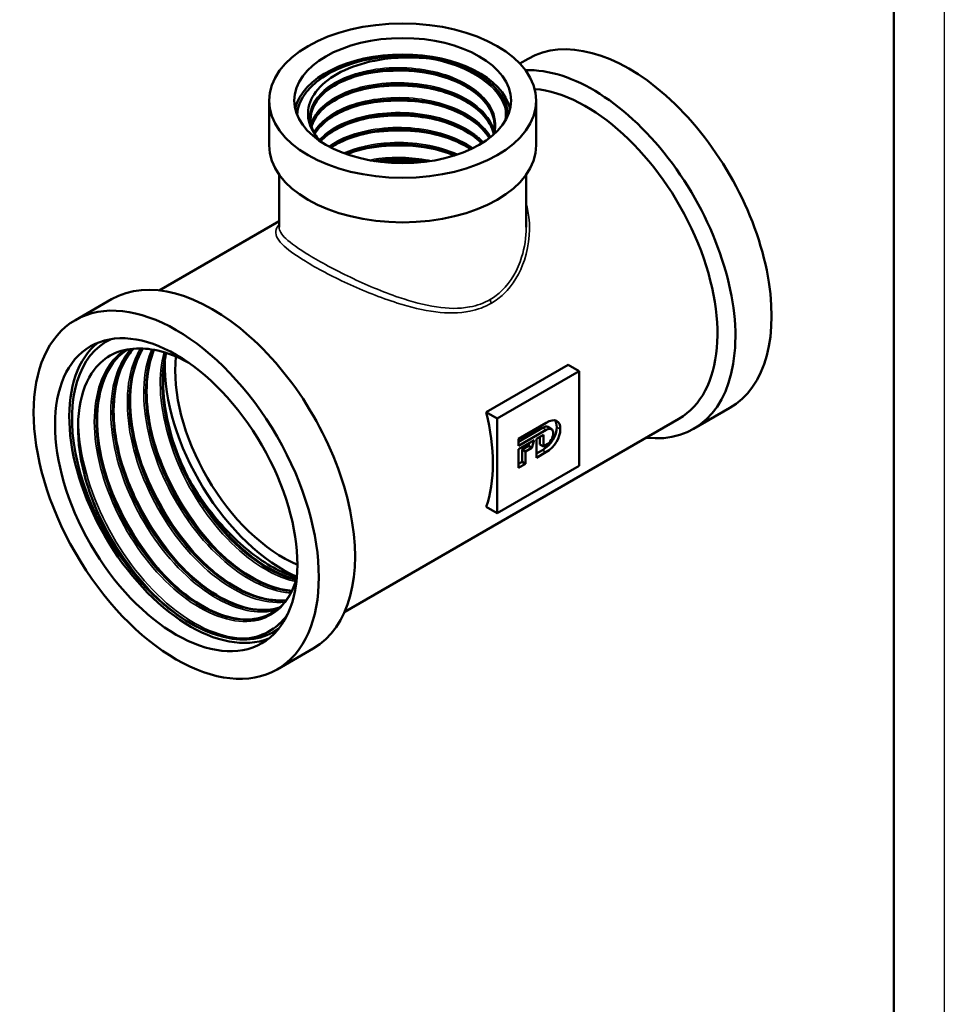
# Model space of a CAD drawing. Header units: millimetres. Extents: x -72 to 688, y -69 to 356.
# Tile 3 of 5: x 118 to 210, y 62 to 160. Entities that reach past the tile are written whole.
import ezdxf

# ---------------------------------------------------------------- set-up
doc = ezdxf.new("R2010")
doc.units = ezdxf.units.MM
for name, color, linetype, lineweight in [('Видимые тонкие (ГОСТ)', 7, 'Continuous', 35), ('Видимый контур (ГОСТ)', 7, 'Continuous', 50), ('Кромка (ГОСТ)', 7, 'Continuous', 50)]:
    doc.layers.add(name, color=color, linetype=linetype, lineweight=lineweight)

# ---------------------------------------------------------------- blocks, each defined once
blk = doc.blocks.new('Рамки ГОСТ_ граница 297x210')
at = {"layer": 'Кромка (ГОСТ)', "lineweight": 25}
blk.add_line((210, 297), (210, 0), dxfattribs=at)
at = {"layer": 'Кромка (ГОСТ)'}
blk.add_line((205, 5), (205, 292), dxfattribs=at)

msp = doc.modelspace()

# ---------------------------------------------------------------- linework, layer by layer
at = {"layer": 'Видимые тонкие (ГОСТ)'}
for p, q in [((170.5219, 119.2668), (170.1683, 119.4709)), ((171.9172, 119.3348), (171.5636, 119.5389)), ((170.4969, 117.0551), (170.1433, 117.2592))]:
    msp.add_line(p, q, dxfattribs=at)
msp.add_ellipse((165.3298, 132.0011), major_axis=(-0.2527, 0.4315), ratio=0.5775286, start_param=0.7818173, end_param=1.6121994, dxfattribs=at)
for points, knots in [([(147.3738, 148.9114), (146.7599, 150.1727), (147.0737, 151.5696), (148.2295, 152.7039), (149.385, 153.8378), (151.3686, 154.6957), (153.639, 155.027), (155.9086, 155.3582), (158.4389, 155.1587), (160.5399, 154.4663), (162.6402, 153.7742), (164.2875, 152.5969), (165.033, 151.2387), (165.4928, 150.4009), (165.6064, 149.5), (165.3841, 148.6294)], [0.5234325, 0.5234325, 0.5234325, 0.5234325, 1.2946989, 1.2946989, 1.2946989, 2.0656631, 2.0656631, 2.0656631, 2.8363311, 2.8363311, 2.8363311, 3.606709, 3.606709, 3.606709, 4.0818703, 4.0818703, 4.0818703, 4.0818703]), ([(158.9452, 156.0841), (161.4498, 155.6412), (163.6816, 154.6351), (165.0637, 153.3106), (165.7716, 152.6322), (166.2529, 151.8736), (166.4895, 151.0894)], [2.6157277, 2.6157277, 2.6157277, 2.6157277, 3.3644512, 3.3644512, 3.3644512, 3.74799, 3.74799, 3.74799, 3.74799]), ([(151.8766, 154.3955), (153.1203, 154.7004), (154.4772, 154.8662), (155.8495, 154.8679), (157.264, 154.8696), (158.6872, 154.6969), (160.0086, 154.3717)], [8.20100215, 8.20100215, 8.20100215, 8.20100215, 8.59784674, 8.59784674, 8.59784674, 9.00690474, 9.00690474, 9.00690474, 9.00690474]), ([(147.2012, 149.618), (147.3116, 149.9744), (147.4903, 150.324), (147.7373, 150.6582), (148.6266, 151.8617), (150.3915, 152.8515), (152.5528, 153.3425), (154.7134, 153.8334), (157.2458, 153.8196), (159.4629, 153.2885), (161.6793, 152.7576), (163.5557, 151.7149), (164.5832, 150.4269), (164.966, 149.9471), (165.2293, 149.4352), (165.371, 148.9116)], [7.2409717, 7.2409717, 7.2409717, 7.2409717, 7.4544545, 7.4544545, 7.4544545, 8.2232163, 8.2232163, 8.2232163, 8.9917293, 8.9917293, 8.9917293, 9.7599994, 9.7599994, 9.7599994, 10.0461774, 10.0461774, 10.0461774, 10.0461774]), ([(151.874, 152.9165), (152.1242, 152.9783), (152.3793, 153.0343), (152.6385, 153.0841), (154.9913, 153.5358), (157.6665, 153.4704), (160.0113, 152.8933)], [14.48418746, 14.48418746, 14.48418746, 14.48418746, 14.56417221, 14.56417221, 14.56417221, 15.29009005, 15.29009005, 15.29009005, 15.29009005]), ([(147.484, 148.7868), (148.141, 149.9292), (149.5522, 150.931), (151.4001, 151.5408), (153.3998, 152.2006), (155.8885, 152.3934), (158.1939, 152.0507), (160.4988, 151.7082), (162.5948, 150.8336), (163.9159, 149.647), (164.3794, 149.2307), (164.7456, 148.7776), (165.0085, 148.3043)], [13.6562653, 13.6562653, 13.6562653, 13.6562653, 14.3648438, 14.3648438, 14.3648438, 15.1315755, 15.1315755, 15.1315755, 15.8981104, 15.8981104, 15.8981104, 16.1669908, 16.1669908, 16.1669908, 16.1669908]), ([(151.8752, 151.4308), (153.5024, 151.8272), (155.3248, 151.9833), (157.1145, 151.8592), (158.1051, 151.7906), (159.0817, 151.6362), (160.0081, 151.4065)], [20.76737277, 20.76737277, 20.76737277, 20.76737277, 21.28615617, 21.28615617, 21.28615617, 21.57327535, 21.57327535, 21.57327535, 21.57327535]), ([(148.0124, 148.019), (148.6378, 148.7139), (149.5482, 149.3281), (150.6693, 149.7883), (152.552, 150.5611), (155.007, 150.89), (157.3631, 150.6685), (159.7174, 150.4471), (161.9457, 149.6781), (163.4399, 148.5548), (163.7603, 148.3139), (164.0462, 148.0572), (164.2956, 147.7886)], [20.0919572, 20.0919572, 20.0919572, 20.0919572, 20.5515645, 20.5515645, 20.5515645, 21.3234194, 21.3234194, 21.3234194, 22.0946528, 22.0946528, 22.0946528, 22.260072, 22.260072, 22.260072, 22.260072]), ([(151.8763, 149.9485), (152.5727, 150.1209), (153.3049, 150.2489), (154.0575, 150.3266), (156.0295, 150.5303), (158.1253, 150.3864), (160.0105, 149.9255)], [27.05055808, 27.05055808, 27.05055808, 27.05055808, 27.27315822, 27.27315822, 27.27315822, 27.85646066, 27.85646066, 27.85646066, 27.85646066]), ([(148.961, 147.3783), (149.2191, 147.5634), (149.5008, 147.7381), (149.8046, 147.9002), (151.4842, 148.7964), (153.8197, 149.2979), (156.1788, 149.2525), (158.5366, 149.2072), (160.8916, 148.6155), (162.6071, 147.6212), (162.8364, 147.4883), (163.0539, 147.3484), (163.2589, 147.2024)], [26.5714997, 26.5714997, 26.5714997, 26.5714997, 26.7103474, 26.7103474, 26.7103474, 27.4778991, 27.4778991, 27.4778991, 28.2450182, 28.2450182, 28.2450182, 28.3475309, 28.3475309, 28.3475309, 28.3475309]), ([(151.8734, 148.468), (154.0171, 148.9911), (156.5072, 149.0801), (158.8028, 148.6944), (159.2129, 148.6255), (159.6161, 148.5416), (160.0099, 148.4436)], [33.33374338, 33.33374338, 33.33374338, 33.33374338, 34.0174946, 34.0174946, 34.0174946, 34.13964597, 34.13964597, 34.13964597, 34.13964597]), ([(150.4273, 146.7157), (151.7445, 147.2932), (153.3575, 147.6628), (155.0436, 147.751), (157.3843, 147.8735), (159.8391, 147.4517), (161.7423, 146.5835), (161.7448, 146.5823), (161.7474, 146.5812), (161.7499, 146.58)], [33.0840392, 33.0840392, 33.0840392, 33.0840392, 33.6375684, 33.6375684, 33.6375684, 34.4060154, 34.4060154, 34.4060154, 34.4070483, 34.4070483, 34.4070483, 34.4070483]), ([(151.8768, 146.9813), (153.0489, 147.2691), (154.3214, 147.4332), (155.6134, 147.4518), (157.1049, 147.4733), (158.6137, 147.3006), (160.0088, 146.9577)], [39.61692869, 39.61692869, 39.61692869, 39.61692869, 39.9910091, 39.9910091, 39.9910091, 40.42283127, 40.42283127, 40.42283127, 40.42283127]), ([(152.9764, 146.0163), (153.2874, 146.0774), (153.6051, 146.1286), (153.9279, 146.1692), (155.6384, 146.3846), (157.4776, 146.3014), (159.1591, 145.9407)], [39.68870989, 39.68870989, 39.68870989, 39.68870989, 39.7973153, 39.7973153, 39.7973153, 40.37286111, 40.37286111, 40.37286111, 40.37286111]), ([(165.0913, 131.8374), (165.523, 132.0901), (165.9237, 132.3929), (167.2444, 133.6443), (167.9358, 134.8336), (168.8805, 137.6794), (169.0009, 139.3831), (168.6598, 141.2237), (168.6006, 141.4786), (168.5301, 141.7291)], [-7.6890758, -7.6890758, -7.6890758, -7.6890758, -7.5188861, -7.5188861, -7.0706201, -7.0706201, -6.5133188, -6.5133188, -6.4224708, -6.4224708, -6.4224708, -6.4224708]), ([(144.0305, 139.623), (143.8857, 139.4546), (143.7885, 139.2907), (143.6069, 138.6899), (143.7957, 138.236), (144.8137, 137.1951), (145.598, 136.6201), (147.7855, 135.2853), (149.2367, 134.517), (152.3837, 133.0614), (154.0706, 132.3767), (157.035, 131.4419), (158.3223, 131.1259), (160.7458, 130.826), (161.8898, 130.8231), (163.7197, 131.1913), (164.4404, 131.4564), (165.0913, 131.8374)], [-3.1579706, -3.1579706, -3.1579706, -3.1579706, -2.9676528, -2.9676528, -2.4708761, -2.4708761, -2.0143112, -2.0143112, -1.511448, -1.511448, -1.0065582, -1.0065582, -0.6180519, -0.6180519, -0.2566125, -0.2566125, 0, 0, 0, 0]), ([(164.9749, 132.2044), (164.3496, 131.8381), (163.6554, 131.5893), (161.889, 131.2617), (160.7818, 131.2894), (158.431, 131.6379), (157.1798, 131.9777), (154.2923, 132.9588), (152.6448, 133.6637), (149.5614, 135.1383), (148.1341, 135.9051), (145.9705, 137.2142), (145.1883, 137.7673), (144.2478, 138.6629), (144.0304, 139.0222), (144.0305, 139.3578)], [0, 0, 0, 0, 0.2566125, 0.2566125, 0.6180519, 0.6180519, 1.0065582, 1.0065582, 1.511448, 1.511448, 2.0143112, 2.0143112, 2.4708761, 2.4708761, 2.8835581, 2.8835581, 2.8835581, 2.8835581]), ([(168.5316, 139.3576), (168.5321, 138.3579), (168.3818, 137.3492), (167.6917, 135.1348), (167.0369, 133.962), (165.7738, 132.741), (165.3896, 132.4474), (164.9749, 132.2044)], [6.72808964, 6.72808964, 6.72808964, 6.72808964, 7.07062008, 7.07062008, 7.51888611, 7.51888611, 7.68907584, 7.68907584, 7.68907584, 7.68907584]), ([(145.789, 104.5259), (145.7635, 104.4324), (145.7366, 104.3402), (145.7083, 104.2493), (145.0282, 102.0656), (143.544, 100.6559), (141.5889, 100.332), (139.6343, 100.0082), (137.223, 100.772), (134.8882, 102.466), (132.554, 104.1596), (130.3128, 106.7713), (128.6608, 109.7451), (127.0092, 112.7182), (125.9584, 116.0328), (125.7477, 118.9815), (125.537, 121.9295), (126.1677, 124.4917), (127.5167, 126.1232), (127.8561, 126.5336), (128.2403, 126.8844), (128.6626, 127.1733)], [1.8546661, 1.8546661, 1.8546661, 1.8546661, 1.8829499, 1.8829499, 1.8829499, 2.5624753, 2.5624753, 2.5624753, 3.2418252, 3.2418252, 3.2418252, 3.9210037, 3.9210037, 3.9210037, 4.6000147, 4.6000147, 4.6000147, 5.2788622, 5.2788622, 5.2788622, 5.4496365, 5.4496365, 5.4496365, 5.4496365]), ([(143.7677, 101.3986), (142.2069, 100.9683), (140.3023, 101.2679), (138.3469, 102.2773), (136.0123, 103.4825), (133.6218, 105.6916), (131.7019, 108.4369), (129.7824, 111.1818), (128.3468, 114.4441), (127.7162, 117.5304), (127.0637, 120.7239), (127.2805, 123.7048), (128.3309, 125.7984), (128.6152, 126.365), (128.9597, 126.8655), (129.3565, 127.2947)], [8.7810463, 8.7810463, 8.7810463, 8.7810463, 9.3487353, 9.3487353, 9.3487353, 10.0265488, 10.0265488, 10.0265488, 10.7042303, 10.7042303, 10.7042303, 11.4054578, 11.4054578, 11.4054578, 11.5951998, 11.5951998, 11.5951998, 11.5951998]), ([(144.5795, 102.1886), (143.5865, 102.0758), (142.4902, 102.2186), (141.3481, 102.6243), (139.0494, 103.441), (136.5822, 105.3177), (134.4935, 107.8553), (132.4061, 110.3914), (130.7118, 113.5702), (129.79, 116.7112), (128.8687, 119.8504), (128.7259, 122.9303), (129.4051, 125.2925), (129.6236, 126.0525), (129.9268, 126.7365), (130.3043, 127.3331)], [15.1603917, 15.1603917, 15.1603917, 15.1603917, 15.4985487, 15.4985487, 15.4985487, 16.1791959, 16.1791959, 16.1791959, 16.8594485, 16.8594485, 16.8594485, 17.5393226, 17.5393226, 17.5393226, 17.7580683, 17.7580683, 17.7580683, 17.7580683]), ([(145.1944, 103.0994), (145.0208, 103.109), (144.8448, 103.1258), (144.6667, 103.1499), (142.4965, 103.4438), (140.0216, 104.8211), (137.7863, 106.9932), (135.5323, 109.1835), (133.5384, 112.1673), (132.2524, 115.3009), (130.9683, 118.4301), (130.3997, 121.6868), (130.6832, 124.3697), (130.7949, 125.4276), (131.0389, 126.3933), (131.4007, 127.2395)], [21.5558871, 21.5558871, 21.5558871, 21.5558871, 21.6115158, 21.6115158, 21.6115158, 22.2891871, 22.2891871, 22.2891871, 22.9725266, 22.9725266, 22.9725266, 23.6548959, 23.6548959, 23.6548959, 23.9239447, 23.9239447, 23.9239447, 23.9239447]), ([(145.6641, 104.2136), (144.1685, 104.5504), (142.5605, 105.3504), (141.0025, 106.5581), (138.6726, 108.3642), (136.4711, 111.0693), (134.8889, 114.0937), (133.3104, 117.111), (132.3595, 120.4251), (132.2545, 123.3272), (132.2067, 124.646), (132.3339, 125.8755), (132.6221, 126.9665)], [27.9600638, 27.9600638, 27.9600638, 27.9600638, 28.4157226, 28.4157226, 28.4157226, 29.0971467, 29.0971467, 29.0971467, 29.7769672, 29.7769672, 29.7769672, 30.0858817, 30.0858817, 30.0858817, 30.0858817]), ([(141.1025, 98.6139), (138.9259, 98.4396), (136.3107, 99.41), (133.8096, 101.3314), (131.3091, 103.2522), (128.939, 106.1115), (127.2012, 109.325), (125.4639, 112.5377), (124.3698, 116.0841), (124.157, 119.2384), (124.1299, 119.6394), (124.1172, 120.0338), (124.1184, 120.4203)], [2.6156521, 2.6156521, 2.6156521, 2.6156521, 3.2797718, 3.2797718, 3.2797718, 3.9437164, 3.9437164, 3.9437164, 4.6074897, 4.6074897, 4.6074897, 4.6918752, 4.6918752, 4.6918752, 4.6918752]), ([(138.0184, 107.1995), (135.9836, 109.3131), (134.1695, 111.9932), (132.8737, 114.8386), (132.3187, 116.0571), (131.8602, 117.3031), (131.5069, 118.5407)], [28.62344747, 28.62344747, 28.62344747, 28.62344747, 29.19433817, 29.19433817, 29.19433817, 29.43881393, 29.43881393, 29.43881393, 29.43881393]), ([(136.3844, 106.2592), (135.6258, 107.0432), (134.8969, 107.9043), (134.2157, 108.8272), (132.2831, 111.4453), (130.7459, 114.5462), (129.8683, 117.598)], [22.34026216, 22.34026216, 22.34026216, 22.34026216, 22.55276443, 22.55276443, 22.55276443, 23.15562863, 23.15562863, 23.15562863, 23.15562863]), ([(134.7502, 105.3134), (132.8983, 107.2377), (131.2261, 109.6273), (129.9659, 112.189), (129.2487, 113.6469), (128.667, 115.1564), (128.2387, 116.6536)], [16.05707685, 16.05707685, 16.05707685, 16.05707685, 16.57671202, 16.57671202, 16.57671202, 16.87244332, 16.87244332, 16.87244332, 16.87244332]), ([(133.115, 104.3703), (132.6221, 104.8794), (132.1418, 105.4214), (131.6793, 105.9926), (129.4599, 108.7331), (127.6611, 112.1275), (126.665, 115.4841), (126.6426, 115.5596), (126.6206, 115.6351), (126.599, 115.7106)], [9.77389155, 9.77389155, 9.77389155, 9.77389155, 9.91195316, 9.91195316, 9.91195316, 10.57435112, 10.57435112, 10.57435112, 10.58925801, 10.58925801, 10.58925801, 10.58925801]), ([(135.2778, 100.0605), (132.7383, 101.5845), (130.2044, 104.1341), (128.2104, 107.1905), (126.8166, 109.3269), (125.6929, 111.7017), (124.9449, 114.0675)], [3.1387315, 3.1387315, 3.1387315, 3.1387315, 3.8016817, 3.8016817, 3.8016817, 4.2650881, 4.2650881, 4.2650881, 4.2650881])]:
    msp.add_open_spline(points, degree=3, knots=knots, dxfattribs=at)
for points in [[(163.6667, 154.5784), (164.7407, 153.9277), (165.5697, 153.1383), (166.0971, 152.2847)], [(139.6543, 108.1482), (138.4797, 109.3646), (137.3758, 110.7644), (136.4073, 112.2842)]]:
    msp.add_open_spline(points, degree=3, dxfattribs=at)
at = {"layer": 'Видимый контур (ГОСТ)'}
for p, q in [((168.7312, 156.0777), (167.9012, 155.5985)), ((143.0306, 151.9232), (143.0306, 147.4956)), ((169.5306, 151.9232), (169.5306, 147.4956)), ((144.0306, 144.5801), (144.0306, 139.3582)), ((168.5306, 144.5801), (168.5306, 139.3582)), ((144.0306, 139.9692), (132.1386, 133.1034)), ((127.4194, 132.2263), (123.8299, 130.1539)), ((172.7056, 125.702), (164.5739, 121.0071)), ((173.7815, 125.0808), (165.6497, 120.386)), ((172.7056, 125.702), (173.7815, 125.0808)), ((173.7815, 115.6911), (173.7815, 125.0808)), ((188.7312, 121.4366), (185.1418, 119.3643)), ((183.6886, 120.3728), (150.5386, 101.2336)), ((164.5739, 121.0071), (165.6497, 120.386)), ((165.6497, 120.386), (165.6497, 110.9963)), ((167.7873, 118.3929), (170.5114, 119.9656)), ((170.1683, 119.4709), (167.7873, 118.0963)), ((170.5219, 119.2668), (167.7873, 117.688)), ((171.0372, 119.3488), (170.6836, 119.5529)), ((167.7873, 117.688), (167.7873, 118.3929)), ((167.7873, 117.3583), (169.3351, 118.2519)), ((169.3351, 118.2519), (169.1033, 117.4874)), ((169.5499, 118.3759), (170.2406, 118.7747)), ((169.5499, 116.5084), (169.5499, 118.3759)), ((169.887, 118.5706), (169.887, 117.8243)), ((170.2406, 118.7747), (170.2406, 117.6202)), ((167.7873, 115.4907), (167.7873, 117.3583)), ((168.7498, 117.6915), (168.1242, 117.3303)), ((168.4778, 117.1262), (168.1242, 117.3303)), ((168.1242, 117.3303), (168.1242, 116.0935)), ((169.1033, 117.4874), (168.4778, 117.1262)), ((168.8315, 117.9611), (168.7498, 117.6915)), ((169.1033, 117.4874), (168.7498, 117.6915)), ((170.1433, 117.2592), (169.5499, 116.9166)), ((170.2406, 117.6202), (169.887, 117.8243)), ((170.2406, 117.6202), (170.5219, 117.7825)), ((168.4778, 117.1262), (168.4778, 115.8894)), ((170.4969, 117.0551), (169.5499, 116.5084)), ((165.6497, 110.9963), (173.7815, 115.6911)), ((168.1242, 116.0935), (167.7873, 115.899)), ((168.4778, 115.8894), (167.7873, 115.4907)), ((168.4778, 115.8894), (168.1242, 116.0935)), ((164.5739, 111.6174), (165.6497, 110.9963)), ((147.4194, 97.5852), (143.8299, 95.5129))]:
    msp.add_line(p, q, dxfattribs=at)
for centre, major_axis in [((156.2806, 151.9232), (-13.25, 0)), ((156.2806, 151.9232), (-10.75, 0)), ((133.8299, 112.8334), (-10, 17.3205)), ((133.8299, 112.8334), (-8.5, 14.7224))]:
    msp.add_ellipse(centre, major_axis=major_axis, ratio=0.5773503, dxfattribs=at)
for centre, major_axis, start_param, end_param in [((178.7312, 138.7572), (10, -17.3205), 0, 3.1415927), ((156.2806, 150.2902), (-10.75, 0), 3.2735299, 6.1512481), ((156.2806, 150.2902), (-10.475, 0), 3.1781058, 6.2466722), ((156.2806, 150.2902), (10.475, 0), 0.0365131, 3.1050795), ((175.1418, 136.6848), (10, -17.3205), 5.8804695, 9.1314297), ((174.4886, 136.3077), (9.2, -15.9349), 0, 2.7597185), ((156.2806, 147.4956), (13.25, 0), 3.1415927, 6.2831853), ((156.2806, 140.4922), (9.315, 0), 1.3955666, 1.746026), ((137.4194, 114.9058), (10, -17.3205), 0, 3.1415927), ((135.2441, 113.6499), (-8.31, 14.3933), 6.2323683, 9.4755949), ((135.2441, 113.6499), (-8.31, 14.3933), 6.2323683, 9.4755949), ((135.2441, 113.6499), (-8.5, 14.7224), 0.0832853, 3.0583074), ((144.4365, 118.9571), (8.31, -14.3933), 3.9025686, 5.6143599), ((144.4365, 118.9571), (7.5725, -13.116), 3.8096624, 5.6302305), ((135.2441, 113.6499), (-7.4539, 12.9106), 5.5123881, 5.5270432), ((152.2147, 123.4478), (9.2, -15.9349), 0.4675745, 1.1032219)]:
    msp.add_ellipse(centre, major_axis=major_axis, ratio=0.5773503, start_param=start_param, end_param=end_param, dxfattribs=at)
for points, knots in [([(147.3738, 148.9114), (146.9901, 149.5753), (146.8371, 150.2764), (147.002, 151.6897), (147.3289, 152.3876), (148.4355, 153.6881), (149.214, 154.2752), (151.135, 155.2572), (152.2658, 155.638), (154.3564, 156.0587), (155.2592, 156.1638), (157.1024, 156.2327), (158.0345, 156.194), (158.9452, 156.0841)], [0, 0, 0, 0, 0.3636938, 0.3636938, 0.7356364, 0.7356364, 1.1158246, 1.1158246, 1.5042549, 1.5042549, 1.7787461, 1.7787461, 2.0572325, 2.0572325, 2.0572325, 2.0572325]), ([(158.9452, 156.0841), (159.4145, 156.0274), (160.182, 155.9064), (162.0318, 155.3775), (162.9083, 155.0138), (163.6667, 154.5784)], [0, 0, 0, 0, 0.14382833, 0.14382833, 0.29781936, 0.29781936, 0.29781936, 0.29781936]), ([(165.3994, 149.189), (165.4254, 149.6248), (165.3667, 150.0622), (165.2197, 150.4897), (164.7438, 151.8734), (163.3482, 153.139), (161.4122, 153.9591), (159.4604, 154.786), (156.9815, 155.1508), (154.6592, 154.9698), (152.3512, 154.79), (150.2244, 154.0741), (148.8587, 153.034), (147.7037, 152.1544), (147.1044, 151.0519), (147.1573, 149.9594)], [-3.9598949, -3.9598949, -3.9598949, -3.9598949, -3.7222477, -3.7222477, -3.7222477, -2.9530898, -2.9530898, -2.9530898, -2.1776498, -2.1776498, -2.1776498, -1.4070226, -1.4070226, -1.4070226, -0.7553138, -0.7553138, -0.7553138, -0.7553138]), ([(147.1512, 150.1041), (147.1582, 151.3238), (147.995, 152.5385), (149.4683, 153.4346), (151.0337, 154.3867), (153.2994, 154.9675), (155.6449, 155.0012), (157.9895, 155.035), (160.3868, 154.521), (162.1804, 153.5833), (163.9734, 152.646), (165.1426, 151.2955), (165.3682, 149.8846), (165.3959, 149.7111), (165.4093, 149.537), (165.4088, 149.3629)], [7.0699603, 7.0699603, 7.0699603, 7.0699603, 7.7971089, 7.7971089, 7.7971089, 8.5697008, 8.5697008, 8.5697008, 9.3420011, 9.3420011, 9.3420011, 10.1140159, 10.1140159, 10.1140159, 10.2089173, 10.2089173, 10.2089173, 10.2089173]), ([(165.4054, 149.537), (165.3729, 150.1319), (165.1703, 150.7334), (164.4585, 151.844), (163.9493, 152.3688), (162.704, 153.2796), (161.9579, 153.6796), (160.3195, 154.3181), (159.4073, 154.565), (157.5281, 154.8804), (156.5376, 154.9523), (154.6035, 154.9158), (153.6359, 154.8065), (151.8465, 154.4255), (151.0023, 154.149), (149.5438, 153.4703), (148.9109, 153.06), (147.932, 152.1664), (147.5736, 151.6729), (147.243, 150.8681), (147.1718, 150.558), (147.1549, 150.2487)], [0, 0, 0, 0, 0.3065073, 0.3065073, 0.6038805, 0.6038805, 0.8946857, 0.8946857, 1.1847674, 1.1847674, 1.4756597, 1.4756597, 1.7670267, 1.7670267, 2.0582607, 2.0582607, 2.3487446, 2.3487446, 2.6384981, 2.6384981, 2.814276, 2.814276, 2.814276, 2.814276]), ([(163.6667, 154.5784), (164.425, 154.143), (165.0596, 153.6391), (165.9863, 152.5741), (166.2002, 152.1315), (166.3009, 151.8608)], [0, 0, 0, 0, 0.32081517, 0.32081517, 0.620582, 0.620582, 0.620582, 0.620582]), ([(165.3235, 148.621), (165.2284, 149.027), (165.0557, 149.4294), (164.4585, 150.3612), (163.9493, 150.886), (162.704, 151.7967), (161.9579, 152.1967), (160.3195, 152.8353), (159.4073, 153.0822), (157.5281, 153.3976), (156.5376, 153.4695), (154.6035, 153.4329), (153.6359, 153.3237), (151.8465, 152.9427), (151.0023, 152.6662), (149.5438, 151.9875), (148.9109, 151.5772), (147.932, 150.6835), (147.5736, 150.1901), (147.3236, 149.5814), (147.2861, 149.4728), (147.2553, 149.3638)], [0.0972524, 0.0972524, 0.0972524, 0.0972524, 0.3065073, 0.3065073, 0.6038805, 0.6038805, 0.8946857, 0.8946857, 1.1847674, 1.1847674, 1.4756597, 1.4756597, 1.7670267, 1.7670267, 2.0582607, 2.0582607, 2.3487446, 2.3487446, 2.6384981, 2.6384981, 2.7008337, 2.7008337, 2.7008337, 2.7008337]), ([(165.3219, 148.6329), (165.2498, 148.96), (165.1291, 149.2833), (164.9593, 149.5977), (164.2295, 150.9486), (162.6006, 152.1216), (160.5186, 152.8124), (158.4396, 153.5021), (155.9327, 153.7038), (153.6825, 153.3788), (151.4353, 153.0542), (149.4698, 152.209), (148.3214, 151.0897), (147.7803, 150.5623), (147.4235, 149.9771), (147.2601, 149.375)], [-10.074313, -10.074313, -10.074313, -10.074313, -9.8945121, -9.8945121, -9.8945121, -9.1221091, -9.1221091, -9.1221091, -8.3508215, -8.3508215, -8.3508215, -7.5805538, -7.5805538, -7.5805538, -7.2176026, -7.2176026, -7.2176026, -7.2176026]), ([(147.2613, 149.3679), (147.4773, 150.1433), (148.0156, 150.8906), (148.8408, 151.5236), (150.1997, 152.5661), (152.3212, 153.286), (154.627, 153.4706), (156.9321, 153.6551), (159.3952, 153.3018), (161.3453, 152.4905), (163.2948, 151.6795), (164.7096, 150.4192), (165.2044, 149.0364), (165.2531, 148.9005), (165.2927, 148.7636), (165.3236, 148.626)], [13.5021946, 13.5021946, 13.5021946, 13.5021946, 13.9700159, 13.9700159, 13.9700159, 14.7404427, 14.7404427, 14.7404427, 15.5106255, 15.5106255, 15.5106255, 16.2805703, 16.2805703, 16.2805703, 16.3562177, 16.3562177, 16.3562177, 16.3562177]), ([(164.9012, 148.2162), (164.8082, 148.3793), (164.7023, 148.5398), (164.5836, 148.6971), (163.6093, 149.9878), (161.7822, 151.045), (159.5995, 151.5973), (157.4181, 152.1493), (154.9064, 152.1915), (152.7473, 151.7288), (150.5894, 151.2664), (148.8081, 150.3057), (147.8873, 149.124), (147.7642, 148.9661), (147.6567, 148.8045), (147.5648, 148.6402)], [-16.1583047, -16.1583047, -16.1583047, -16.1583047, -16.0645078, -16.0645078, -16.0645078, -15.2946182, -15.2946182, -15.2946182, -14.5251846, -14.5251846, -14.5251846, -13.7561838, -13.7561838, -13.7561838, -13.6534244, -13.6534244, -13.6534244, -13.6534244]), ([(147.5715, 148.633), (147.741, 148.935), (147.9621, 149.2277), (148.2336, 149.5053), (149.3385, 150.6352), (151.2663, 151.5018), (153.4938, 151.8536), (155.7208, 152.2052), (158.2222, 152.0377), (160.3194, 151.3799), (162.4162, 150.7223), (164.0854, 149.5816), (164.8746, 148.2505), (164.8822, 148.2377), (164.8897, 148.2249), (164.8971, 148.212)], [19.9380659, 19.9380659, 19.9380659, 19.9380659, 20.1269264, 20.1269264, 20.1269264, 20.8955646, 20.8955646, 20.8955646, 21.6640052, 21.6640052, 21.6640052, 22.432254, 22.432254, 22.432254, 22.4396522, 22.4396522, 22.4396522, 22.4396522]), ([(164.8873, 148.2044), (164.8621, 148.247), (164.836, 148.2893), (164.4585, 148.8783), (163.9493, 149.4032), (162.704, 150.3139), (161.9579, 150.7139), (160.3195, 151.3524), (159.4073, 151.5994), (157.5281, 151.9147), (156.5376, 151.9866), (154.6035, 151.9501), (153.6359, 151.8409), (151.8465, 151.4598), (151.0023, 151.1833), (149.5438, 150.5047), (148.9109, 150.0943), (148.0678, 149.3246), (147.7827, 148.9777), (147.5741, 148.6211)], [0.2836083, 0.2836083, 0.2836083, 0.2836083, 0.3065073, 0.3065073, 0.6038805, 0.6038805, 0.8946857, 0.8946857, 1.1847674, 1.1847674, 1.4756597, 1.4756597, 1.7670267, 1.7670267, 2.0582607, 2.0582607, 2.3487446, 2.3487446, 2.5580218, 2.5580218, 2.5580218, 2.5580218]), ([(164.1645, 147.7039), (164.1567, 147.7121), (164.1488, 147.7203), (164.1408, 147.7285), (162.942, 148.9608), (160.9276, 149.9057), (158.6518, 150.32), (156.3779, 150.734), (153.8695, 150.6142), (151.8156, 150.0102), (150.2298, 149.5438), (148.9291, 148.7934), (148.1128, 147.9033)], [-22.2480085, -22.2480085, -22.2480085, -22.2480085, -22.2428785, -22.2428785, -22.2428785, -21.468486, -21.468486, -21.468486, -20.6947411, -20.6947411, -20.6947411, -20.0973273, -20.0973273, -20.0973273, -20.0973273]), ([(148.1163, 147.8976), (149.0967, 148.9665), (150.7941, 149.824), (152.8137, 150.2462), (154.9903, 150.7012), (157.5159, 150.6447), (159.6977, 150.0754), (161.5513, 149.5918), (163.1386, 148.7424), (164.1546, 147.6979)], [26.3820693, 26.3820693, 26.3820693, 26.3820693, 27.0994327, 27.0994327, 27.0994327, 27.8725546, 27.8725546, 27.8725546, 28.5293824, 28.5293824, 28.5293824, 28.5293824]), ([(164.1327, 147.6842), (163.8917, 147.9279), (163.6194, 148.1616), (162.704, 148.8311), (161.9579, 149.2311), (160.3195, 149.8696), (159.4073, 150.1165), (157.5281, 150.4319), (156.5376, 150.5038), (154.6035, 150.4672), (153.6359, 150.358), (151.8465, 149.977), (151.0023, 149.7005), (149.5438, 149.0218), (148.9109, 148.6115), (148.3191, 148.0712), (148.223, 147.9763), (148.1327, 147.8796)], [0.4623553, 0.4623553, 0.4623553, 0.4623553, 0.6038805, 0.6038805, 0.8946857, 0.8946857, 1.1847674, 1.1847674, 1.4756597, 1.4756597, 1.7670267, 1.7670267, 2.0582607, 2.0582607, 2.3487446, 2.3487446, 2.4090666, 2.4090666, 2.4090666, 2.4090666]), ([(147.1549, 149.9596), (147.1847, 149.4147), (147.3863, 148.8629), (147.8488, 148.2076), (147.9594, 148.0701), (148.0813, 147.9355)], [0, 0, 0, 0, 0.30972064, 0.30972064, 0.39354392, 0.39354392, 0.39354392, 0.39354392]), ([(163.0897, 147.1201), (161.741, 148.039), (159.8875, 148.6954), (157.8999, 148.9544), (155.5978, 149.2544), (153.1419, 149.0186), (151.1986, 148.3273), (150.4125, 148.0477), (149.7139, 147.6949), (149.128, 147.2905)], [-28.3308732, -28.3308732, -28.3308732, -28.3308732, -27.6672474, -27.6672474, -27.6672474, -26.8986092, -26.8986092, -26.8986092, -26.5876672, -26.5876672, -26.5876672, -26.5876672]), ([(149.1397, 147.2841), (149.8899, 147.7976), (150.8224, 148.2274), (151.8785, 148.5318), (153.9287, 149.1228), (156.4214, 149.2338), (158.6794, 148.8183), (160.3651, 148.5081), (161.9059, 147.9067), (163.0758, 147.1132)], [32.8728874, 32.8728874, 32.8728874, 32.8728874, 33.2689892, 33.2689892, 33.2689892, 34.0379899, 34.0379899, 34.0379899, 34.6120885, 34.6120885, 34.6120885, 34.6120885]), ([(163.0365, 147.0954), (162.4804, 147.4654), (161.8359, 147.7958), (160.3195, 148.3868), (159.4073, 148.6337), (157.5281, 148.9491), (156.5376, 149.021), (154.6035, 148.9844), (153.6359, 148.8752), (151.8465, 148.4942), (151.0023, 148.2176), (149.8754, 147.6933), (149.507, 147.4875), (149.1745, 147.266)], [0.647139, 0.647139, 0.647139, 0.647139, 0.8946857, 0.8946857, 1.1847674, 1.1847674, 1.4756597, 1.4756597, 1.7670267, 1.7670267, 2.0582607, 2.0582607, 2.2164929, 2.2164929, 2.2164929, 2.2164929]), ([(161.5108, 146.4988), (160.1161, 147.102), (158.4522, 147.4829), (156.7554, 147.5778), (154.5796, 147.6996), (152.3729, 147.3504), (150.6551, 146.634)], [-34.3824586, -34.3824586, -34.3824586, -34.3824586, -33.8241579, -33.8241579, -33.8241579, -33.1082268, -33.1082268, -33.1082268, -33.1082268]), ([(150.6733, 146.6278), (150.7918, 146.6774), (150.9126, 146.7252), (151.0358, 146.7713), (152.9545, 147.4881), (155.4051, 147.7541), (157.7199, 147.4801), (159.071, 147.3202), (160.3668, 146.9772), (161.4908, 146.4918)], [39.3939088, 39.3939088, 39.3939088, 39.3939088, 39.4433523, 39.4433523, 39.4433523, 40.2136199, 40.2136199, 40.2136199, 40.6631922, 40.6631922, 40.6631922, 40.6631922]), ([(161.4183, 146.4714), (161.3258, 146.5103), (161.2322, 146.5482), (160.3195, 146.9039), (159.4073, 147.1508), (157.5281, 147.4662), (156.5376, 147.5381), (154.6035, 147.5016), (153.6359, 147.3923), (152.0352, 147.0515), (151.3607, 146.8476), (150.7489, 146.6014)], [0.8611669, 0.8611669, 0.8611669, 0.8611669, 0.8946857, 0.8946857, 1.1847674, 1.1847674, 1.4756597, 1.4756597, 1.7670267, 1.7670267, 1.996818, 1.996818, 1.996818, 1.996818]), ([(158.6558, 145.866), (157.7111, 146.0393), (156.7265, 146.1268), (155.7491, 146.1192), (154.9756, 146.1132), (154.2096, 146.0477), (153.4734, 145.929)], [-40.31877063, -40.31877063, -40.31877063, -40.31877063, -39.99706485, -39.99706485, -39.99706485, -39.74246373, -39.74246373, -39.74246373, -39.74246373]), ([(153.5177, 145.9211), (154.551, 146.0831), (155.6413, 146.1413), (156.7247, 146.0828), (157.3622, 146.0484), (157.9953, 145.9736), (158.6115, 145.8618)], [46.03074403, 46.03074403, 46.03074403, 46.03074403, 46.38715112, 46.38715112, 46.38715112, 46.59689488, 46.59689488, 46.59689488, 46.59689488]), ([(158.3943, 145.8378), (158.3823, 145.8398), (158.3703, 145.8417), (157.4145, 145.9948), (156.423, 146.0596), (154.8776, 146.0193), (154.2984, 145.9715), (153.7356, 145.8931)], [0.87524596, 0.87524596, 0.87524596, 0.87524596, 0.87894751, 0.87894751, 1.16986825, 1.16986825, 1.34466139, 1.34466139, 1.34466139, 1.34466139]), ([(129.4436, 105.3067), (128.1702, 106.97), (127.0646, 108.8124), (125.3337, 112.6211), (124.7174, 114.5486), (124.0513, 118.2341), (123.9987, 119.9592), (124.4597, 122.9811), (124.9595, 124.2558), (126.2148, 125.8957), (126.832, 126.4137), (128.2443, 127.1221), (129.0309, 127.3131), (129.8818, 127.336)], [0, 0, 0, 0, 0.6388858, 0.6388858, 1.2672571, 1.2672571, 1.8851104, 1.8851104, 2.4924421, 2.4924421, 2.9056723, 2.9056723, 3.3138389, 3.3138389, 3.3138389, 3.3138389]), ([(143.3076, 101.1007), (142.498, 100.635), (141.5498, 100.4096), (140.5101, 100.4518), (138.413, 100.537), (135.9587, 101.7109), (133.6914, 103.7267), (131.4246, 105.7421), (129.361, 108.585), (127.9599, 111.6478), (126.5591, 114.7098), (125.8307, 117.9703), (125.9449, 120.7314), (126.0591, 123.4919), (127.0152, 125.7342), (128.6192, 126.9809), (128.7405, 127.0752), (128.8655, 127.1637), (128.9938, 127.2465)], [8.6403342, 8.6403342, 8.6403342, 8.6403342, 8.9776955, 8.9776955, 8.9776955, 9.6581968, 9.6581968, 9.6581968, 10.33853, 10.33853, 10.33853, 11.0186991, 11.0186991, 11.0186991, 11.6987081, 11.6987081, 11.6987081, 11.7501298, 11.7501298, 11.7501298, 11.7501298]), ([(128.9922, 127.2453), (128.7813, 127.1104), (128.5797, 126.9602), (128.388, 126.7948), (126.8317, 125.4512), (125.9489, 123.1128), (125.9199, 120.284), (125.891, 117.4629), (126.711, 114.1739), (128.1883, 111.1258), (129.6622, 108.0848), (131.7795, 105.3048), (134.0683, 103.381), (136.3527, 101.461), (138.7916, 100.4071), (140.8453, 100.4395), (141.8338, 100.4551), (142.7296, 100.7223), (143.4916, 101.2133)], [-5.4685083, -5.4685083, -5.4685083, -5.4685083, -5.3842332, -5.3842332, -5.3842332, -4.6997558, -4.6997558, -4.6997558, -4.0171338, -4.0171338, -4.0171338, -3.3361015, -3.3361015, -3.3361015, -2.6563997, -2.6563997, -2.6563997, -2.3292569, -2.3292569, -2.3292569, -2.3292569]), ([(128.9936, 127.2471), (128.1898, 126.7258), (127.5138, 125.9636), (126.5312, 124.0821), (126.2056, 122.947), (125.9333, 120.4636), (125.9763, 119.0891), (126.4113, 116.2618), (126.8079, 114.7743), (127.8997, 111.8657), (128.6091, 110.4087), (130.2464, 107.7062), (131.195, 106.4275), (133.2056, 104.2067), (134.2926, 103.2368), (136.4604, 101.723), (137.5682, 101.1594), (139.6579, 100.4982), (140.665, 100.3913), (142.1213, 100.5835), (142.6465, 100.7456), (143.1221, 100.9903)], [0.0029982, 0.0029982, 0.0029982, 0.0029982, 0.4969194, 0.4969194, 0.9803377, 0.9803377, 1.4552208, 1.4552208, 1.9290795, 1.9290795, 2.4039837, 2.4039837, 2.8795045, 2.8795045, 3.3548637, 3.3548637, 3.829283, 3.829283, 4.302802, 4.302802, 4.6001296, 4.6001296, 4.6001296, 4.6001296]), ([(129.5895, 127.3199), (129.4128, 127.1322), (129.2465, 126.9301), (129.0914, 126.714), (127.8448, 124.9765), (127.3306, 122.3417), (127.6468, 119.3706), (127.9657, 116.3747), (129.1267, 113.0575), (130.8627, 110.1378), (132.5962, 107.2223), (134.8902, 104.7236), (137.2307, 103.1801), (139.5681, 101.6385), (141.935, 101.0602), (143.8028, 101.5635), (143.8923, 101.5876), (143.9806, 101.6142), (144.0677, 101.6432)], [-11.601133, -11.601133, -11.601133, -11.601133, -11.5166658, -11.5166658, -11.5166658, -10.8376882, -10.8376882, -10.8376882, -10.1530754, -10.1530754, -10.1530754, -9.4694326, -9.4694326, -9.4694326, -8.7866923, -8.7866923, -8.7866923, -8.7539784, -8.7539784, -8.7539784, -8.7539784]), ([(144.0734, 101.649), (143.918, 101.5974), (143.7587, 101.5534), (143.5959, 101.5173), (141.7008, 101.0976), (139.3303, 101.752), (137.0083, 103.3469), (134.6867, 104.9415), (132.4302, 107.4653), (130.7379, 110.3815), (128.9918, 113.3905), (127.8613, 116.7958), (127.6187, 119.827), (127.3816, 122.7893), (127.9934, 125.3732), (129.3331, 127.0203), (129.4178, 127.1244), (129.5054, 127.2248), (129.5957, 127.3213)], [15.0381329, 15.0381329, 15.0381329, 15.0381329, 15.0964904, 15.0964904, 15.0964904, 15.775622, 15.775622, 15.775622, 16.4546211, 16.4546211, 16.4546211, 17.1552293, 17.1552293, 17.1552293, 17.8399086, 17.8399086, 17.8399086, 17.8832094, 17.8832094, 17.8832094, 17.8832094]), ([(129.6038, 127.3224), (129.2396, 126.9274), (128.9195, 126.4694), (128.1656, 125.0258), (127.8401, 123.8906), (127.5677, 121.4073), (127.6107, 120.0327), (128.0457, 117.2055), (128.4423, 115.7179), (129.5341, 112.8094), (130.2435, 111.3523), (131.8808, 108.6499), (132.8294, 107.3711), (134.84, 105.1503), (135.927, 104.1804), (138.0948, 102.6666), (139.2026, 102.103), (141.2923, 101.4418), (142.2994, 101.335), (143.5, 101.4934), (143.7952, 101.5599), (144.0774, 101.6516)], [0.2304542, 0.2304542, 0.2304542, 0.2304542, 0.4969194, 0.4969194, 0.9803377, 0.9803377, 1.4552208, 1.4552208, 1.9290795, 1.9290795, 2.4039837, 2.4039837, 2.8795045, 2.8795045, 3.3548637, 3.3548637, 3.829283, 3.829283, 4.302802, 4.302802, 4.4647767, 4.4647767, 4.4647767, 4.4647767]), ([(144.7344, 102.3808), (143.2798, 102.2074), (141.5954, 102.5963), (139.8822, 103.5279), (137.5498, 104.7963), (135.181, 107.0621), (133.3029, 109.8407), (131.4259, 112.6177), (130.0528, 115.8877), (129.4941, 118.9486), (128.9357, 122.0079), (129.1953, 124.8373), (130.2294, 126.831), (130.3191, 127.004), (130.4146, 127.1706), (130.5157, 127.3307)], [21.4375649, 21.4375649, 21.4375649, 21.4375649, 21.9381676, 21.9381676, 21.9381676, 22.6197302, 22.6197302, 22.6197302, 23.3009136, 23.3009136, 23.3009136, 23.981734, 23.981734, 23.981734, 24.0408161, 24.0408161, 24.0408161, 24.0408161]), ([(130.5082, 127.3295), (130.3071, 127.0127), (130.1274, 126.6704), (129.9711, 126.3042), (129.0619, 124.1738), (128.9479, 121.2464), (129.641, 118.1508), (130.3336, 115.0571), (131.8272, 111.8169), (133.7845, 109.1265), (135.7406, 106.4377), (138.1458, 104.3166), (140.4655, 103.216), (141.9752, 102.4997), (143.4415, 102.2188), (144.7285, 102.3756)], [-17.75865, -17.75865, -17.75865, -17.75865, -17.6414074, -17.6414074, -17.6414074, -16.9594493, -16.9594493, -16.9594493, -16.2778867, -16.2778867, -16.2778867, -15.5967033, -15.5967033, -15.5967033, -15.1533928, -15.1533928, -15.1533928, -15.1533928]), ([(130.5311, 127.3307), (130.4452, 127.1918), (130.3634, 127.0482), (129.8, 125.9694), (129.4745, 124.8342), (129.2021, 122.3509), (129.2451, 120.9763), (129.6801, 118.1491), (130.0767, 116.6615), (131.1685, 113.753), (131.8779, 112.2959), (133.5152, 109.5935), (134.4638, 108.3147), (136.4744, 106.0939), (137.5614, 105.124), (139.7292, 103.6102), (140.837, 103.0467), (142.8937, 102.3959), (143.8701, 102.2856), (144.7432, 102.3861)], [0.4199336, 0.4199336, 0.4199336, 0.4199336, 0.4969194, 0.4969194, 0.9803377, 0.9803377, 1.4552208, 1.4552208, 1.9290795, 1.9290795, 2.4039837, 2.4039837, 2.8795045, 2.8795045, 3.3548637, 3.3548637, 3.829283, 3.829283, 4.2878323, 4.2878323, 4.2878323, 4.2878323]), ([(129.8818, 127.336), (130.3737, 127.3492), (131.0877, 127.3356), (132.9572, 126.9169), (133.9408, 126.5369), (134.9358, 125.995)], [0, 0, 0, 0, 0.23553869, 0.23553869, 0.48156396, 0.48156396, 0.48156396, 0.48156396]), ([(131.5924, 127.2109), (131.4334, 126.8364), (131.298, 126.4379), (131.1879, 126.0174), (130.5637, 123.6328), (130.7575, 120.5552), (131.715, 117.4413), (132.6722, 114.3281), (134.3857, 111.1997), (136.4733, 108.7236), (138.6273, 106.1687), (141.1638, 104.3285), (143.4891, 103.6157), (144.1075, 103.4261), (144.7097, 103.3165), (145.2864, 103.2851)], [-23.9208846, -23.9208846, -23.9208846, -23.9208846, -23.8011265, -23.8011265, -23.8011265, -23.1219949, -23.1219949, -23.1219949, -22.4429958, -22.4429958, -22.4429958, -21.7423876, -21.7423876, -21.7423876, -21.5560574, -21.5560574, -21.5560574, -21.5560574]), ([(145.2904, 103.2945), (144.61, 103.3329), (143.8944, 103.4795), (143.1593, 103.7363), (140.8681, 104.5366), (138.4036, 106.4028), (136.3185, 108.9338), (134.2362, 111.4611), (132.5475, 114.6335), (131.6339, 117.7656), (130.7216, 120.8935), (130.5893, 123.9593), (131.2786, 126.3025), (131.3716, 126.6187), (131.4795, 126.9214), (131.6015, 127.2099)], [27.8402679, 27.8402679, 27.8402679, 27.8402679, 28.0599287, 28.0599287, 28.0599287, 28.7445415, 28.7445415, 28.7445415, 29.4281843, 29.4281843, 29.4281843, 30.1109246, 30.1109246, 30.1109246, 30.2030467, 30.2030467, 30.2030467, 30.2030467]), ([(131.6258, 127.2068), (131.3014, 126.4125), (131.0789, 125.5048), (130.8365, 123.2945), (130.8795, 121.9199), (131.3146, 119.0927), (131.7111, 117.6052), (132.8029, 114.6966), (133.5123, 113.2395), (135.1496, 110.5371), (136.0982, 109.2584), (138.1088, 107.0375), (139.1958, 106.0677), (141.3636, 104.5538), (142.4714, 103.9903), (144.1301, 103.4654), (144.7303, 103.3485), (145.3026, 103.3089)], [0.6022991, 0.6022991, 0.6022991, 0.6022991, 0.9803377, 0.9803377, 1.4552208, 1.4552208, 1.9290795, 1.9290795, 2.4039837, 2.4039837, 2.8795045, 2.8795045, 3.3548637, 3.3548637, 3.829283, 3.829283, 4.1073031, 4.1073031, 4.1073031, 4.1073031]), ([(145.7281, 104.409), (143.6683, 104.8871), (141.3947, 106.2778), (139.345, 108.3378), (137.1347, 110.559), (135.2006, 113.543), (133.9747, 116.6501), (132.7513, 119.751), (132.2422, 122.9532), (132.5702, 125.5722), (132.6284, 126.0369), (132.7129, 126.4826), (132.8224, 126.9071)], [34.2489039, 34.2489039, 34.2489039, 34.2489039, 34.8804832, 34.8804832, 34.8804832, 35.5615154, 35.5615154, 35.5615154, 36.2412172, 36.2412172, 36.2412172, 36.3618209, 36.3618209, 36.3618209, 36.3618209]), ([(132.8125, 126.9096), (132.6669, 126.3477), (132.5647, 125.7487), (132.5089, 125.1184), (132.2712, 122.4342), (132.8754, 119.2007), (134.1778, 116.1108), (135.4798, 113.0216), (137.4703, 110.0972), (139.7056, 107.9631), (141.6588, 106.0983), (143.7866, 104.8481), (145.7249, 104.3995)], [-30.0797092, -30.0797092, -30.0797092, -30.0797092, -29.9199214, -29.9199214, -29.9199214, -29.2394202, -29.2394202, -29.2394202, -28.559087, -28.559087, -28.559087, -27.9646329, -27.9646329, -27.9646329, -27.9646329]), ([(132.8562, 126.8976), (132.7444, 126.4434), (132.6603, 125.9653), (132.4709, 124.2381), (132.5139, 122.8636), (132.949, 120.0363), (133.3455, 118.5488), (134.4373, 115.6402), (135.1467, 114.1832), (136.784, 111.4807), (137.7327, 110.202), (139.7432, 107.9812), (140.8302, 107.0113), (142.998, 105.4975), (144.1058, 104.9339), (145.3484, 104.5407), (145.5439, 104.4864), (145.7376, 104.44)], [0.7887119, 0.7887119, 0.7887119, 0.7887119, 0.9803377, 0.9803377, 1.4552208, 1.4552208, 1.9290795, 1.9290795, 2.4039837, 2.4039837, 2.8795045, 2.8795045, 3.3548637, 3.3548637, 3.829283, 3.829283, 3.9185456, 3.9185456, 3.9185456, 3.9185456]), ([(136.4073, 112.2842), (137.6192, 110.5524), (138.9927, 109.0083), (141.8887, 106.4965), (143.3807, 105.5438), (145.1613, 104.8126), (145.4745, 104.6998), (145.7842, 104.6041)], [0, 0, 0, 0, 0.6388858, 0.6388858, 1.2672571, 1.2672571, 1.4026995, 1.4026995, 1.4026995, 1.4026995]), ([(135.2778, 100.0605), (134.0779, 100.7493), (132.8824, 101.6557), (130.6959, 103.7449), (129.917, 104.6883), (129.4436, 105.3067)], [0, 0, 0, 0, 0.50905882, 0.50905882, 0.9777788, 0.9777788, 0.9777788, 0.9777788]), ([(143.4959, 101.2061), (144.2524, 101.693), (144.8791, 102.4256), (145.516, 103.7535), (145.6761, 104.1949), (145.8017, 104.6694)], [0, 0, 0, 0, 0.50005439, 0.50005439, 0.71596083, 0.71596083, 0.71596083, 0.71596083]), ([(144.8745, 100.9775), (144.477, 100.4151), (144.0087, 99.9427), (142.7803, 99.0753), (141.9811, 98.7551), (141.1025, 98.6139)], [2.52936233, 2.52936233, 2.52936233, 2.52936233, 2.86572144, 2.86572144, 3.30733146, 3.30733146, 3.30733146, 3.30733146]), ([(141.1025, 98.6139), (140.5206, 98.5204), (139.7535, 98.5069), (137.6726, 98.906), (136.4779, 99.3716), (135.2778, 100.0605)], [0, 0, 0, 0, 0.29300429, 0.29300429, 0.64558696, 0.64558696, 0.64558696, 0.64558696])]:
    msp.add_open_spline(points, degree=3, knots=knots, dxfattribs=at)
for points in [[(166.3009, 151.8608), (166.5366, 151.2276), (166.5924, 150.5773), (166.4646, 149.9358)], [(148.1454, 147.866), (147.7535, 148.2843), (147.5227, 148.6538), (147.3738, 148.9114)], [(165.3066, 148.552), (165.3607, 148.7636), (165.3938, 148.9764), (165.4054, 149.1885)], [(170.5114, 119.9656), (171.4012, 120.4793), (171.9172, 120.1803), (171.9172, 119.3348)], [(171.3835, 120.2101), (171.5016, 120.0595), (171.5636, 119.832), (171.5636, 119.5389)], [(171.5636, 119.5389), (171.5636, 118.7014), (171.0402, 117.777), (170.1433, 117.2592)], [(170.6836, 119.5529), (170.5629, 119.6226), (170.3846, 119.5958), (170.1683, 119.4709)], [(171.9172, 119.3348), (171.9172, 118.4973), (171.3937, 117.5729), (170.4969, 117.0551)], [(171.209, 118.9213), (171.209, 119.386), (170.9348, 119.5052), (170.5219, 119.2668)], [(170.5219, 117.7825), (170.9348, 118.0209), (171.209, 118.4455), (171.209, 118.9213)], [(135.0972, 114.3832), (135.6042, 113.4754), (136.0704, 112.7657), (136.4073, 112.2842)]]:
    msp.add_open_spline(points, degree=3, dxfattribs=at)

# ---------------------------------------------------------------- block references
msp.add_blockref('Рамки ГОСТ_ граница 297x210', (0, 0))

doc.saveas('drawing.dxf')
